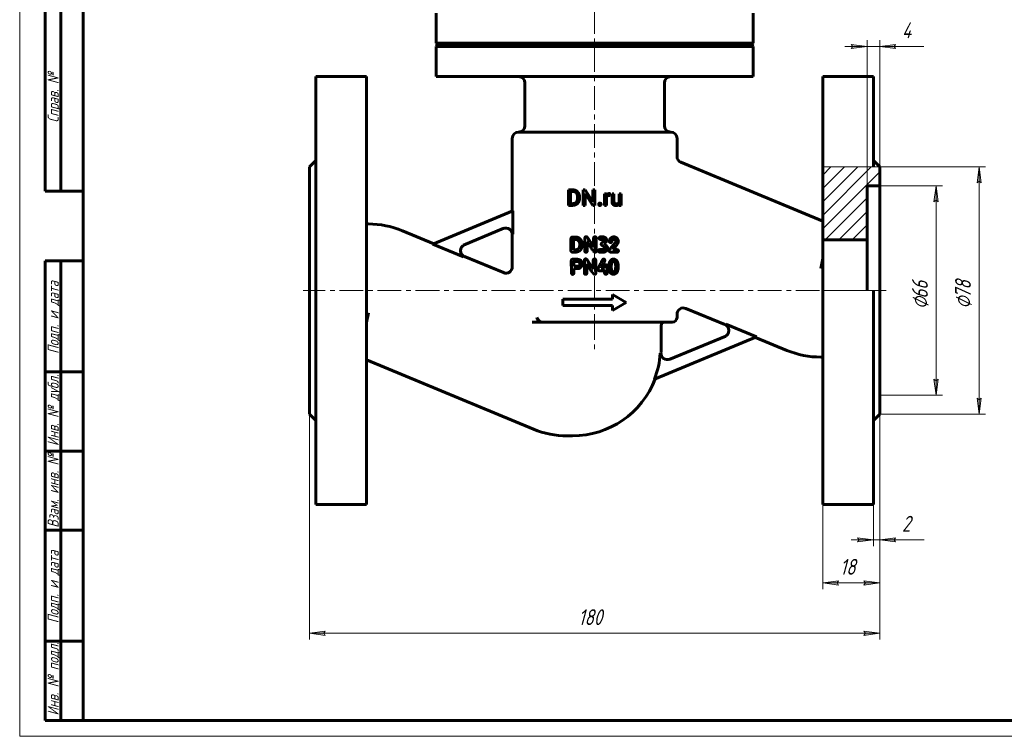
# Model space of a CAD drawing. Header units: millimetres. Extents: x 0 to 594, y 0 to 420.
# Tile 1 of 4: x 0 to 311, y 0 to 226. Entities that reach past the tile are written whole.
import ezdxf

# ---------------------------------------------------------------- set-up
doc = ezdxf.new("R2010")
doc.units = ezdxf.units.MM
for name, pattern in [('K5LT-1', [0]), ('K5LT_AXLED', [12, 7.5, -1.5, 1.5, -1.5]), ('K5LT_BASIC', [0]), ('K5LT_THIN', [0]), ('K5LT_THIN_INCLUDED_TO_HATCHING', [0])]:
    doc.linetypes.add(name, pattern=pattern)
doc.layers.add('Системный слой', color=7, linetype='Continuous')
doc.layers.add('Системный слой (1)', color=251, linetype='Continuous', true_color=0x6c6c6c)
doc.styles.add('KDIMTEXTSTYLE', font='txt', dxfattribs={"width": 0.96, "oblique": 15, "height": 5})
doc.styles.add('KTEXTSTYLE', font='txt', dxfattribs={"width": 0.96, "height": 5})
doc.dimstyles.new('KDIMSTYLE (1.00)', dxfattribs={"dimtxt": 5, "dimasz": 1, "dimexe": 2, "dimexo": 0, "dimgap": 1, "dimtad": 1, "dimtxsty": 'KDIMTEXTSTYLE', "dimsah": 1, "dimcen": 0, "dimdle": 1, "dimadec": 0, "dimazin": 0, "dimtfac": 0.667, "dimtmove": 0, "dimatfit": 3, "dimfxl": 1, "dimtvp": 1, "dimtolj": 1, "dimtzin": 0, "dimarcsym": 0})

# ---------------------------------------------------------------- blocks, each defined once
blk = doc.blocks.new('U10')
at = {"layer": 'Системный слой (1)', "color": 143, "linetype": 'K5LT_BASIC', "lineweight": 60, "true_color": 0x33acca}
for p, q in [((269.43, 208.12), (269.43, 179.62)), ((269.43, 140.62), (269.43, 73.12))]:
    blk.add_line(p, q, dxfattribs=at)
blk = doc.blocks.new('U11')
at = {"layer": 'Системный слой (1)', "color": 143, "linetype": 'K5LT_BASIC', "lineweight": 60, "true_color": 0x33acca}
for p, q in [((120.75, 159.49), (130.64, 155.4)), ((140.33, 151.38), (152.67, 146.27))]:
    blk.add_line(p, q, dxfattribs=at)
blk = doc.blocks.new('U12')
at = {"layer": 'Системный слой (1)', "color": 143, "linetype": 'K5LT_BASIC', "lineweight": 60, "true_color": 0x33acca}
for p, q in [((207.43, 182.92), (207.43, 188.62)), ((207.43, 132.12), (207.43, 133.13))]:
    blk.add_line(p, q, dxfattribs=at)
blk = doc.blocks.new('U13')
at = {"layer": 'Системный слой (1)', "color": 143, "linetype": 'K5LT_BASIC', "lineweight": 60, "true_color": 0x33acca}
for p, q in [((222.53, 129.86), (210.2, 134.97)), ((242.11, 121.76), (232.22, 125.85))]:
    blk.add_line(p, q, dxfattribs=at)
blk = doc.blocks.new('U14')
at = {"layer": 'Системный слой (1)', "color": 143, "linetype": 'K5LT_BASIC', "lineweight": 60, "true_color": 0x33acca}
for start, end in [(356.2495, 0), (270, 339.0143)]:
    blk.add_arc((174.43, 122.77), 28, start, end, dxfattribs=at)
blk = doc.blocks.new('U15')
at = {"layer": 'Системный слой (1)', "color": 143, "linetype": 'K5LT_BASIC', "lineweight": 60, "true_color": 0x33acca}
for p, q in [((155.43, 165.66), (155.43, 188.62)), ((155.43, 148.12), (155.43, 158.34))]:
    blk.add_line(p, q, dxfattribs=at)
blk = doc.blocks.new('U17')
at = {"layer": 'Системный слой (1)', "color": 7, "linetype": 'K5LT_THIN_INCLUDED_TO_HATCHING', "lineweight": 18, "true_color": 0xffffff}
for p, q in [((271.43, 179.62), (253.43, 179.62)), ((253.43, 179.62), (253.43, 140.62)), ((271.43, 140.62), (271.43, 179.62)), ((253.43, 140.62), (271.43, 140.62))]:
    blk.add_line(p, q, dxfattribs=at)
blk = doc.blocks.new('D0')
at = {"layer": 'Системный слой (1)'}
for points in [[(91.43, 32.49), (96.43, 33.15), (95.93, 32.49), (96.43, 31.83)], [(271.43, 32.49), (266.43, 33.15), (266.93, 32.49), (266.43, 31.83)]]:
    blk.add_hatch(color=7, dxfattribs=at).paths.add_polyline_path(points)
at = {"layer": 'Системный слой (1)', "color": 7, "linetype": 'K5LT_THIN', "lineweight": 18, "true_color": 0xffffff}
for p, q in [((91.43, 101.62), (91.43, 30.49)), ((271.43, 101.62), (271.43, 30.49)), ((91.43, 32.49), (96.43, 33.15)), ((96.43, 31.83), (91.43, 32.49)), ((96.43, 33.15), (95.93, 32.49)), ((95.93, 32.49), (96.43, 31.83)), ((266.93, 32.49), (266.43, 33.15)), ((266.43, 33.15), (271.43, 32.49)), ((271.43, 32.49), (266.43, 31.83)), ((266.43, 31.83), (266.93, 32.49))]:
    blk.add_line(p, q, dxfattribs=at)
blk.add_wipeout([(176.29, 33.49), (176.29, 40.87), (186.16, 40.87), (186.16, 33.49)]).dxf.layer = 'Системный слой (1)'
blk.add_line((91.43, 32.49), (271.43, 32.49), dxfattribs=at)
at = {"layer": 'Системный слой (1)', "color": 7, "insert": (176.29, 40.08), "char_height": 5, "attachment_point": 1, "style": 'KTEXTSTYLE'}
blk.add_mtext('\\fArial|b0|c204|p34;\\H5.0;\\W1.000;\\Q15;\\fGOST Type AU|b0|i0|c204|p34;\\Q15;\\W0.960;180', dxfattribs=at)
blk = doc.blocks.new('KDIMARROW_01')
at = {"layer": 'Системный слой'}
blk.add_hatch(color=0, dxfattribs=at).paths.add_polyline_path([(0, 0), (-5, 0.66), (-4.5, 0), (-5, -0.66)])
at = {"layer": 'Системный слой', "color": 0, "linetype": 'K5LT_THIN', "lineweight": 18}
for p, q in [((-4.5, 0), (-5, 0.66)), ((-5, 0.66), (0, 0)), ((0, 0), (-5, -0.66)), ((-5, -0.66), (-4.5, 0))]:
    blk.add_line(p, q, dxfattribs=at)
at = {"layer": 'Системный слой (1)', "color": 0, "linetype": 'K5LT_THIN', "lineweight": 18}
blk.add_line((181.43, 140.62), (180.43, 140.62), dxfattribs=at)
blk = doc.blocks.new('D1')
at = {"layer": 'Системный слой (1)', "color": 7, "linetype": 'K5LT_THIN', "lineweight": 18, "true_color": 0xffffff}
for p, q in [((271.43, 101.62), (271.43, 46.37)), ((253.43, 73.12), (253.43, 46.37))]:
    blk.add_line(p, q, dxfattribs=at)
blk.add_wipeout([(258.87, 49.37), (258.87, 56.76), (265.7, 56.76), (265.7, 49.37)]).dxf.layer = 'Системный слой (1)'
at = {"layer": 'Системный слой (1)'}
for points in [[(253.43, 48.37), (258.43, 49.03), (257.93, 48.37), (258.43, 47.72)], [(271.43, 48.37), (266.43, 49.03), (266.93, 48.37), (266.43, 47.72)]]:
    blk.add_hatch(color=7, dxfattribs=at).paths.add_polyline_path(points)
at = {"layer": 'Системный слой (1)', "color": 7, "linetype": 'K5LT_THIN', "lineweight": 18, "true_color": 0xffffff}
for p, q in [((253.43, 48.37), (258.43, 49.03)), ((258.43, 47.72), (253.43, 48.37)), ((253.43, 48.37), (271.43, 48.37)), ((258.43, 49.03), (257.93, 48.37)), ((257.93, 48.37), (258.43, 47.72)), ((266.93, 48.37), (266.43, 49.03)), ((266.43, 49.03), (271.43, 48.37)), ((271.43, 48.37), (266.43, 47.72)), ((266.43, 47.72), (266.93, 48.37))]:
    blk.add_line(p, q, dxfattribs=at)
at = {"layer": 'Системный слой (1)', "color": 7, "insert": (258.87, 55.96), "char_height": 5, "attachment_point": 1, "style": 'KTEXTSTYLE'}
blk.add_mtext('\\fArial|b0|c204|p34;\\H5.0;\\W1.000;\\Q15;\\fGOST Type AU|b0|i0|c204|p34;\\Q15;\\W0.960;18', dxfattribs=at)
blk = doc.blocks.new('D2')
at = {"layer": 'Системный слой (1)'}
for points in [[(264.43, 61.31), (269.43, 61.97), (264.43, 62.63), (264.93, 61.97)], [(275.93, 61.97), (276.43, 62.63), (271.43, 61.97), (276.43, 61.31)]]:
    blk.add_hatch(color=7, dxfattribs=at).paths.add_polyline_path(points)
at = {"layer": 'Системный слой (1)', "color": 7, "linetype": 'K5LT_THIN', "lineweight": 18, "true_color": 0xffffff}
for p, q in [((271.43, 101.62), (271.43, 59.97)), ((269.43, 73.12), (269.43, 59.97)), ((269.43, 61.97), (264.43, 62.63)), ((264.43, 62.63), (264.93, 61.97)), ((276.43, 62.63), (271.43, 61.97)), ((275.93, 61.97), (276.43, 62.63)), ((269.43, 61.97), (262.43, 61.97)), ((264.93, 61.97), (264.43, 61.31)), ((264.43, 61.31), (269.43, 61.97)), ((269.43, 61.97), (271.43, 61.97)), ((271.43, 61.97), (276.43, 61.31)), ((271.43, 61.97), (276.43, 61.97)), ((276.43, 61.31), (275.93, 61.97))]:
    blk.add_line(p, q, dxfattribs=at)
blk.add_wipeout([(278.43, 62.97), (278.43, 70.35), (283.23, 70.35), (283.23, 62.97)]).dxf.layer = 'Системный слой (1)'
for p, q in [((271.43, 61.97), (278.43, 61.97)), ((276.43, 61.97), (285.43, 61.97))]:
    blk.add_line(p, q, dxfattribs=at)
at = {"layer": 'Системный слой (1)', "color": 7, "insert": (278.43, 69.56), "char_height": 5, "attachment_point": 1, "style": 'KTEXTSTYLE'}
blk.add_mtext('\\fArial|b0|c204|p34;\\H5.0;\\W1.000;\\Q15;\\fGOST Type AU|b0|i0|c204|p34;\\Q15;\\W0.960;2', dxfattribs=at)
blk = doc.blocks.new('D3')
at = {"layer": 'Системный слой (1)'}
for points in [[(303.43, 174.62), (302.77, 179.62), (302.12, 174.62), (302.77, 175.12)], [(302.77, 101.62), (303.43, 106.62), (302.77, 106.12), (302.12, 106.62)]]:
    blk.add_hatch(color=7, dxfattribs=at).paths.add_polyline_path(points)
at = {"layer": 'Системный слой (1)', "color": 7, "linetype": 'K5LT_THIN', "lineweight": 18, "true_color": 0xffffff}
for p, q in [((271.43, 179.62), (304.77, 179.62)), ((302.12, 174.62), (302.77, 179.62)), ((302.77, 179.62), (303.43, 174.62)), ((302.77, 175.12), (302.12, 174.62)), ((303.43, 174.62), (302.77, 175.12)), ((302.77, 101.62), (302.12, 106.62)), ((302.12, 106.62), (302.77, 106.12)), ((302.77, 106.12), (303.43, 106.62)), ((303.43, 106.62), (302.77, 101.62)), ((271.43, 101.62), (304.77, 101.62))]:
    blk.add_line(p, q, dxfattribs=at)
blk.add_wipeout([(301.77, 134.89), (294.39, 134.89), (294.39, 145.9), (301.77, 145.9)]).dxf.layer = 'Системный слой (1)'
blk.add_line((302.77, 179.62), (302.77, 101.62), dxfattribs=at)
at = {"layer": 'Системный слой (1)', "color": 7, "char_height": 5, "attachment_point": 1, "rotation": 90, "style": 'KTEXTSTYLE'}
for s, insert in [('\\fArial|b0|c204|p34;\\H5.0;\\W1.000;\\Q15;\\fGOST Type AU|b0|i0|c204|p34;\\Q15;\\W0.960;78', (295.19, 138.19)), ('\\fArial|b0|c204|p34;\\H5.0;\\W1.000;\\Q15;\\fGOST Type AU|b0|i0|c204|p34;\\Q15;\\W0.960;⌀', (295.19, 134.89))]:
    blk.add_mtext(s, dxfattribs=dict(at, insert=insert))
blk = doc.blocks.new('D4')
at = {"layer": 'Системный слой (1)'}
for points in [[(289.84, 168.62), (289.18, 173.62), (288.52, 168.62), (289.18, 169.12)], [(289.18, 107.62), (289.84, 112.62), (289.18, 112.12), (288.52, 112.62)]]:
    blk.add_hatch(color=7, dxfattribs=at).paths.add_polyline_path(points)
at = {"layer": 'Системный слой (1)', "color": 7, "linetype": 'K5LT_THIN', "lineweight": 18, "true_color": 0xffffff}
for p, q in [((271.43, 173.62), (291.18, 173.62)), ((288.52, 168.62), (289.18, 173.62)), ((289.18, 173.62), (289.84, 168.62)), ((289.18, 169.12), (288.52, 168.62)), ((289.84, 168.62), (289.18, 169.12)), ((289.18, 107.62), (288.52, 112.62)), ((288.52, 112.62), (289.18, 112.12)), ((289.18, 112.12), (289.84, 112.62)), ((289.84, 112.62), (289.18, 107.62)), ((271.43, 107.62), (291.18, 107.62))]:
    blk.add_line(p, q, dxfattribs=at)
blk.add_wipeout([(288.18, 134.75), (280.8, 134.75), (280.8, 146.03), (288.18, 146.03)]).dxf.layer = 'Системный слой (1)'
blk.add_line((289.18, 173.62), (289.18, 107.62), dxfattribs=at)
at = {"layer": 'Системный слой (1)', "color": 7, "char_height": 5, "attachment_point": 1, "rotation": 90, "style": 'KTEXTSTYLE'}
for s, insert in [('\\fArial|b0|c204|p34;\\H5.0;\\W1.000;\\Q15;\\fGOST Type AU|b0|i0|c204|p34;\\Q15;\\W0.960;66', (281.59, 138.06)), ('\\fArial|b0|c204|p34;\\H5.0;\\W1.000;\\Q15;\\fGOST Type AU|b0|i0|c204|p34;\\Q15;\\W0.960;⌀', (281.59, 134.75))]:
    blk.add_mtext(s, dxfattribs=dict(at, insert=insert))
blk = doc.blocks.new('D5')
at = {"layer": 'Системный слой (1)'}
for points in [[(262.43, 216.97), (267.43, 217.62), (262.43, 218.28), (262.93, 217.62)], [(275.93, 217.62), (276.43, 218.28), (271.43, 217.62), (276.43, 216.97)]]:
    blk.add_hatch(color=7, dxfattribs=at).paths.add_polyline_path(points)
at = {"layer": 'Системный слой (1)', "color": 7, "linetype": 'K5LT_THIN', "lineweight": 18, "true_color": 0xffffff}
for p, q in [((267.43, 217.62), (260.43, 217.62)), ((267.43, 217.62), (262.43, 218.28)), ((262.43, 218.28), (262.93, 217.62)), ((262.93, 217.62), (262.43, 216.97)), ((262.43, 216.97), (267.43, 217.62)), ((267.43, 173.62), (267.43, 219.62)), ((267.43, 217.62), (271.43, 217.62)), ((271.43, 173.62), (271.43, 219.62)), ((276.43, 218.28), (271.43, 217.62)), ((271.43, 217.62), (276.43, 216.97)), ((271.43, 217.62), (276.43, 217.62)), ((275.93, 217.62), (276.43, 218.28)), ((276.43, 216.97), (275.93, 217.62))]:
    blk.add_line(p, q, dxfattribs=at)
blk.add_wipeout([(278.43, 218.62), (278.43, 226.01), (283.1, 226.01), (283.1, 218.62)]).dxf.layer = 'Системный слой (1)'
for p, q in [((271.43, 217.62), (278.43, 217.62)), ((276.43, 217.62), (285.29, 217.62))]:
    blk.add_line(p, q, dxfattribs=at)
at = {"layer": 'Системный слой (1)', "color": 7, "insert": (278.43, 225.21), "char_height": 5, "attachment_point": 1, "style": 'KTEXTSTYLE'}
blk.add_mtext('\\fArial|b0|c204|p34;\\H5.0;\\W1.000;\\Q15;\\fGOST Type AU|b0|i0|c204|p34;\\Q15;\\W0.960;4', dxfattribs=at)
blk = doc.blocks.new('U37')
at = {"color": 7, "linetype": 'K5LT_THIN', "lineweight": 18, "true_color": 0xffffff}
for p, q in [((0, 0), (0, 420)), ((594, 0), (0, 0))]:
    blk.add_line(p, q, dxfattribs=at)
at = {"color": 143, "linetype": 'K5LT_BASIC', "lineweight": 60, "true_color": 0x33acca}
for p, q in [((20, 5), (20, 415)), ((8, 172), (8, 292)), ((13, 172), (13, 292)), ((20, 172), (8, 172)), ((8, 5), (8, 150)), ((20, 150), (8, 150)), ((13, 5), (13, 150)), ((20, 115), (8, 115)), ((20, 90), (8, 90)), ((20, 65), (8, 65)), ((20, 30), (8, 30)), ((20, 5), (8, 5)), ((589, 5), (20, 5))]:
    blk.add_line(p, q, dxfattribs=at)
at = {"color": 7, "char_height": 3.5, "attachment_point": 1, "rotation": 90, "style": 'KTEXTSTYLE'}
for s, insert in [('\\fArial|b0|c204|p34;\\H5.0;\\W1.000;\\Q15;\\fGOST Type AU|b0|i0|c204|p34;\\Q15;\\W0.960;\\H3.50;Справ. №', (8.82, 193.63)), ('\\fArial|b0|c204|p34;\\H5.0;\\W1.000;\\Q15;\\fGOST Type AU|b0|i0|c204|p34;\\Q15;\\W0.960;\\H3.50;Подп. и дата', (8.82, 120.66)), ('\\fArial|b0|c204|p34;\\H5.0;\\W1.000;\\Q15;\\fGOST Type AU|b0|i0|c204|p34;\\Q15;\\W0.960;\\H3.50;Инв. № дубл.', (8.82, 91.57)), ('\\fArial|b0|c204|p34;\\H5.0;\\W1.000;\\Q15;\\fGOST Type AU|b0|i0|c204|p34;\\Q15;\\W0.960;\\H3.50;Взам. инв. №', (8.82, 65.8)), ('\\fArial|b0|c204|p34;\\H5.0;\\W1.000;\\Q15;\\fGOST Type AU|b0|i0|c204|p34;\\Q15;\\W0.960;\\H3.50;Подп. и дата', (8.82, 35.66)), ('\\fArial|b0|c204|p34;\\H5.0;\\W1.000;\\Q15;\\fGOST Type AU|b0|i0|c204|p34;\\Q15;\\W0.960;\\H3.50;Инв. № подл.', (8.82, 6.57))]:
    blk.add_mtext(s, dxfattribs=dict(at, insert=insert))

msp = doc.modelspace()

# ---------------------------------------------------------------- hatches: boundary and pattern name
at = {"layer": 'Системный слой (1)'}
h = msp.add_hatch(dxfattribs=at)
h.set_pattern_fill('', angle=45, style=0, pattern_type=0)
h.set_pattern_definition([(45, (0, 0), (-2.12132, 2.12132), [])])
h.paths.add_polyline_path([(253.431, 179.625), (253.431, 162.526), (253.431, 156.625), (267.431, 156.625), (267.431, 173.625), (271.431, 173.625), (271.431, 179.625)])

# ---------------------------------------------------------------- linework, layer by layer
at = {"layer": 'Системный слой (1)', "color": 30, "linetype": 'K5LT_AXLED', "lineweight": 18, "true_color": 0xff8000}
for p, q in [((181.431, 373.125), (181.431, 130.125)), ((264.431, 140.625), (89.431, 140.625)), ((273.431, 140.625), (251.431, 140.625)), ((181.431, 132.625), (181.431, 120.772))]:
    msp.add_line(p, q, dxfattribs=at)
at = {"layer": 'Системный слой (1)', "color": 143, "linetype": 'K5LT_BASIC', "lineweight": 60, "true_color": 0x33acca}
for p, q in [((131.431, 218.625), (131.431, 228.125)), ((231.431, 218.625), (231.431, 228.125)), ((131.431, 218.625), (231.431, 218.625)), ((131.931, 218.125), (131.431, 218.625)), ((131.431, 217.625), (131.931, 218.125)), ((131.431, 217.625), (231.431, 217.625)), ((131.431, 208.125), (131.431, 217.625)), ((131.931, 218.125), (230.931, 218.125)), ((230.931, 218.125), (231.431, 218.625)), ((231.431, 217.625), (230.931, 218.125)), ((231.431, 208.125), (231.431, 217.625)), ((93.431, 208.125), (93.431, 73.125)), ((93.431, 208.125), (109.431, 208.125)), ((109.431, 208.125), (109.431, 73.125)), ((131.431, 208.125), (231.431, 208.125)), ((159.431, 192.625), (159.431, 206.125)), ((203.431, 192.625), (203.431, 206.125)), ((253.431, 208.125), (253.431, 73.125)), ((269.431, 208.125), (253.431, 208.125)), ((157.431, 190.625), (205.431, 190.625)), ((91.431, 179.625), (93.431, 181.625)), ((253.431, 162.526), (208.665, 181.069)), ((271.431, 179.625), (269.431, 181.625)), ((91.431, 179.625), (91.431, 101.625)), ((253.431, 179.625), (253.431, 162.526)), ((271.431, 179.625), (271.431, 101.625)), ((271.431, 173.625), (271.431, 179.625)), ((173.135, 167.5), (173.135, 172.39)), ((173.135, 172.39), (174.519, 172.39)), ((173.783, 171.86), (174.519, 171.86)), ((173.783, 168.027), (173.783, 171.86)), ((177.765, 167.5), (177.765, 172.39)), ((177.765, 172.39), (178.413, 172.39)), ((178.413, 172.39), (180.885, 168.608)), ((178.413, 167.5), (178.413, 171.272)), ((178.413, 171.272), (180.875, 167.5)), ((180.885, 168.608), (180.885, 172.39)), ((180.885, 172.39), (181.527, 172.39)), ((181.527, 167.5), (181.527, 172.39)), ((184.55, 171.134), (185.155, 171.134)), ((184.55, 167.5), (184.55, 171.134)), ((185.155, 171.134), (185.167, 170.718)), ((186.303, 170.576), (186.307, 171.154)), ((186.918, 171.134), (187.539, 171.134)), ((186.918, 168.789), (186.918, 171.134)), ((187.539, 168.783), (187.539, 171.134)), ((189.155, 168.49), (189.155, 171.134)), ((189.155, 171.134), (189.78, 171.134)), ((189.78, 167.5), (189.78, 171.134)), ((267.431, 173.625), (271.431, 173.625)), ((267.431, 156.625), (267.431, 173.625)), ((271.431, 140.625), (271.431, 173.625)), ((173.783, 168.027), (174.458, 168.027)), ((176.033, 169.797), (176.033, 170.096)), ((176.675, 169.797), (176.675, 170.089)), ((185.171, 167.5), (185.171, 170.081)), ((189.172, 167.859), (189.185, 167.5)), ((130.361, 155.281), (155.604, 165.737)), ((155.604, 158.42), (155.604, 165.737)), ((173.135, 167.5), (173.783, 167.5)), ((173.783, 167.5), (174.458, 167.5)), ((177.765, 167.5), (178.413, 167.5)), ((180.875, 167.5), (181.527, 167.5)), ((184.55, 167.5), (185.171, 167.5)), ((189.185, 167.5), (189.78, 167.5)), ((109.431, 161.625), (110.038, 161.625)), ((152.826, 160.257), (140.073, 154.974)), ((173.968, 153.142), (173.968, 157.021)), ((174.334, 157.461), (174.452, 157.468)), ((174.452, 157.468), (175.57, 157.468)), ((174.741, 153.514), (174.751, 156.685)), ((174.788, 156.722), (175.516, 156.722)), ((178.32, 153.085), (178.32, 157.145)), ((179.103, 153.085), (179.103, 155.987)), ((179.103, 155.987), (179.14, 155.987)), ((181.118, 154.364), (181.118, 157.125)), ((181.921, 152.974), (181.921, 157.145)), ((183.368, 157.549), (184.063, 157.549)), ((183.405, 156.756), (184.197, 156.756)), ((184.422, 156.417), (184.422, 156.531)), ((186.777, 154.26), (188.003, 155.728)), ((187.482, 156.769), (187.613, 156.769)), ((188.117, 156.024), (188.117, 156.064)), ((188.876, 156.417), (188.913, 156.118)), ((253.431, 156.625), (267.431, 156.625)), ((267.431, 156.625), (267.431, 140.625)), ((130.361, 155.281), (140.029, 151.276)), ((174.395, 152.749), (175.422, 152.749)), ((174.741, 153.514), (174.778, 153.494)), ((174.778, 153.494), (175.516, 153.494)), ((176.729, 155.043), (176.729, 155.268)), ((181.081, 154.364), (181.118, 154.364)), ((181.494, 152.755), (181.622, 152.755)), ((183.008, 153.535), (184.328, 153.535)), ((184.12, 152.742), (184.234, 152.742)), ((184.516, 155.268), (184.516, 155.325)), ((184.742, 153.931), (184.742, 153.985)), ((185.514, 154.042), (185.534, 153.931)), ((185.998, 153.165), (185.998, 153.202)), ((186.535, 152.728), (188.47, 152.728)), ((187.207, 153.572), (188.097, 154.67)), ((187.207, 153.528), (187.207, 153.572)), ((187.207, 153.528), (188.47, 153.528)), ((188.95, 153.071), (188.95, 153.128)), ((174.073, 150.082), (174.09, 146.444)), ((174.5, 150.518), (175.508, 150.518)), ((174.91, 149.746), (176.253, 149.746)), ((178.188, 146.085), (178.188, 150.145)), ((180.986, 147.364), (180.986, 150.125)), ((181.789, 145.974), (181.789, 150.145)), ((252.823, 147.625), (253.431, 150.679)), ((174.893, 148.345), (174.93, 148.308)), ((174.893, 146.202), (174.893, 147.542)), ((174.893, 147.542), (176.458, 147.542)), ((174.93, 148.308), (175.954, 148.308)), ((178.971, 146.085), (178.971, 148.987)), ((178.971, 148.987), (179.007, 148.987)), ((180.949, 147.364), (180.986, 147.364)), ((182.977, 146.847), (184.545, 146.847)), ((183.504, 147.63), (183.504, 147.704)), ((183.504, 147.63), (184.579, 147.63)), ((184.579, 147.63), (184.579, 148.177)), ((184.579, 146.088), (184.579, 146.81)), ((185.365, 146.108), (185.365, 148.375)), ((186.668, 148.07), (186.685, 148.449)), ((187.32, 146.545), (187.484, 146.545)), ((188.899, 148.16), (188.899, 148.177)), ((181.362, 145.755), (181.49, 145.755)), ((171.431, 135.869), (171.431, 137.869)), ((171.431, 137.869), (187.1, 137.869)), ((187.1, 137.869), (187.1, 139.369)), ((187.1, 139.369), (191.431, 136.869)), ((187.1, 134.369), (191.431, 136.869)), ((110.038, 133.625), (109.431, 130.57)), ((171.431, 135.869), (187.1, 135.869)), ((187.1, 134.369), (187.1, 135.869)), ((163.795, 130.625), (161.703, 130.625)), ((164.807, 130.625), (163.795, 130.625)), ((164.807, 130.625), (205.931, 130.625)), ((202.431, 122.772), (202.431, 129.625)), ((232.5, 125.969), (222.832, 129.973)), ((232.5, 125.969), (200.298, 112.63)), ((204.929, 118.878), (222.789, 126.275)), ((109.431, 118.723), (162.108, 96.903)), ((253.431, 119.625), (252.823, 119.625)), ((91.431, 101.625), (93.431, 99.625)), ((271.431, 101.625), (269.431, 99.625)), ((172.823, 94.772), (174.431, 94.772)), ((93.431, 73.125), (109.431, 73.125)), ((269.431, 73.125), (253.431, 73.125))]:
    msp.add_line(p, q, dxfattribs=at)
for centre, radius, start, end in [((157.431, 206.125), 2, 0, 90), ((205.431, 206.125), 2, 90, 180), ((157.431, 188.625), 2, 90, 180), ((157.431, 192.625), 2, 270, 0), ((205.431, 192.625), 2, 180, 270), ((205.431, 188.625), 2, 0, 90), ((209.431, 182.917), 2, 180, 247.5), ((110.038, 133.625), 28, 67.5, 90), ((153.431, 158.342), 2, 0, 112.5), ((141.095, 153.232), 2, 112.5, 247.5), ((153.431, 148.123), 2, 247.5, 0), ((209.431, 133.127), 2, 67.5, 180), ((311.217, 189.979), 158.921, 201.34862, 201.93042), ((203.431, 129.625), 1, 90, 180), ((205.931, 132.125), 1.5, 270, 0), ((221.767, 128.017), 2, 292.5, 67.5), ((252.823, 147.625), 28, 247.5, 270), ((174.431, 122.772), 27.785, 338.59148, 356.02538), ((204.366, 120.809), 2, 176.24954, 292.5), ((172.823, 122.772), 28, 247.5, 270)]:
    msp.add_arc(centre, radius, start, end, dxfattribs=at)
for points in [[(176.675, 170.089), (176.675, 170.62), (176.366, 171.47), (175.792, 172.071), (174.999, 172.39), (174.519, 172.39)], [(176.033, 170.096), (176.033, 170.516), (175.832, 171.171), (175.442, 171.624), (174.881, 171.86), (174.519, 171.86)], [(186.307, 171.154), (186.273, 171.171), (186.099, 171.201), (186.031, 171.201)], [(174.458, 167.5), (174.969, 167.5), (175.785, 167.819), (176.366, 168.417), (176.675, 169.266), (176.675, 169.797)], [(174.458, 168.027), (174.982, 168.027), (175.681, 168.467), (176.033, 169.263), (176.033, 169.797)], [(182.807, 168.096), (182.708, 167.987), (182.708, 167.829)], [(182.708, 167.829), (182.708, 167.674), (182.807, 167.567)], [(183.094, 168.205), (182.906, 168.205), (182.807, 168.096)], [(183.382, 168.096), (183.282, 168.205), (183.094, 168.205)], [(183.481, 167.829), (183.481, 167.987), (183.382, 168.096)], [(183.382, 167.567), (183.481, 167.674), (183.481, 167.829)], [(185.622, 170.536), (185.786, 170.603), (186.001, 170.603)], [(186.001, 170.603), (186.088, 170.603), (186.226, 170.593), (186.303, 170.576)], [(186.918, 168.789), (186.918, 168.427), (187.003, 168.168)], [(187.003, 168.168), (187.089, 167.909), (187.247, 167.748)], [(187.595, 168.378), (187.539, 168.537), (187.539, 168.783)], [(187.746, 168.126), (187.65, 168.218), (187.595, 168.378)], [(188.208, 167.96), (188.08, 167.96), (187.842, 168.034), (187.746, 168.126)], [(188.836, 168.113), (188.604, 167.96), (188.208, 167.96)], [(188.772, 167.558), (189.013, 167.67), (189.172, 167.859)], [(189.155, 168.49), (189.051, 168.255), (188.836, 168.113)], [(182.807, 167.567), (182.906, 167.459), (183.094, 167.459)], [(183.094, 167.459), (183.282, 167.459), (183.382, 167.567)], [(187.247, 167.748), (187.405, 167.587), (187.625, 167.51)], [(187.625, 167.51), (187.845, 167.432), (188.11, 167.432)], [(188.11, 167.432), (188.5, 167.432), (188.772, 167.558)], [(174.334, 157.461), (174.028, 157.448), (173.968, 157.021)], [(174.788, 156.722), (174.751, 156.716), (174.751, 156.685)], [(175.795, 156.685), (175.621, 156.722), (175.516, 156.722)], [(177.307, 156.255), (176.605, 157.468), (175.57, 157.468)], [(176.729, 155.268), (176.729, 156.312), (175.795, 156.685)], [(177.549, 155.043), (177.549, 155.782), (177.307, 156.255)], [(178.767, 157.609), (178.401, 157.609), (178.32, 157.145)], [(179.422, 156.937), (179.103, 157.609), (178.767, 157.609)], [(179.14, 155.987), (179.593, 155.221), (180.688, 153.602)], [(181.081, 154.364), (180.181, 155.788), (179.422, 156.937)], [(181.565, 157.592), (181.118, 157.592), (181.118, 157.125)], [(181.921, 157.145), (181.921, 157.592), (181.565, 157.592)], [(183.368, 157.549), (182.857, 157.549), (182.857, 157.152)], [(182.857, 157.152), (182.857, 156.756), (183.405, 156.756)], [(184.063, 155.967), (183.479, 155.459), (183.479, 155.231)], [(185.175, 156.776), (184.903, 157.549), (184.063, 157.549)], [(184.422, 156.417), (184.422, 156.312), (184.063, 155.967)], [(184.197, 156.756), (184.369, 156.756), (184.422, 156.531)], [(184.516, 155.325), (185.232, 155.97), (185.232, 156.457)], [(185.232, 156.457), (185.232, 156.652), (185.175, 156.776)], [(187.002, 157.455), (186.072, 156.988), (186.072, 156.175)], [(186.072, 156.175), (186.139, 155.728), (186.481, 155.728)], [(186.481, 155.728), (186.512, 155.748), (186.572, 155.748)], [(186.572, 155.748), (186.851, 155.846), (186.851, 156.249)], [(186.851, 156.249), (187.029, 156.769), (187.482, 156.769)], [(187.482, 157.549), (187.288, 157.549), (187.002, 157.455)], [(188.876, 156.417), (188.457, 157.549), (187.482, 157.549)], [(187.613, 156.769), (188.117, 156.655), (188.117, 156.064)], [(188.117, 156.024), (188.117, 155.899), (188.003, 155.728)], [(188.097, 154.67), (188.913, 155.483), (188.913, 156.118)], [(173.968, 153.142), (173.985, 152.799), (174.395, 152.749)], [(175.422, 152.749), (175.721, 152.749), (176.242, 152.9)], [(175.516, 153.494), (176.094, 153.494), (176.541, 154.186)], [(176.242, 152.9), (177.549, 153.585), (177.549, 155.043)], [(176.541, 154.186), (176.729, 154.529), (176.729, 155.043)], [(178.32, 153.085), (178.32, 152.742), (178.693, 152.742)], [(178.693, 152.742), (179.103, 152.742), (179.103, 153.085)], [(180.688, 153.602), (181.232, 152.755), (181.494, 152.755)], [(181.622, 152.755), (181.921, 152.755), (181.921, 152.974)], [(183.008, 153.535), (182.575, 153.491), (182.575, 153.155)], [(182.575, 153.155), (182.662, 152.762), (182.934, 152.762)], [(182.934, 152.762), (183.73, 152.742), (184.12, 152.742)], [(183.479, 155.231), (183.479, 154.959), (183.989, 154.683)], [(183.989, 154.683), (184.742, 154.29), (184.742, 153.985)], [(184.234, 152.742), (184.52, 152.742), (184.876, 152.913)], [(184.742, 153.931), (184.742, 153.622), (184.328, 153.535)], [(185.514, 154.042), (185.514, 154.717), (184.516, 155.268)], [(184.876, 152.913), (185.534, 153.313), (185.534, 153.931)], [(186.777, 154.26), (185.998, 153.444), (185.998, 153.202)], [(185.998, 153.165), (186.018, 152.802), (186.535, 152.728)], [(188.95, 153.128), (188.95, 153.471), (188.47, 153.528)], [(188.47, 152.728), (188.88, 152.718), (188.95, 153.071)], [(174.5, 150.518), (174.167, 150.518), (174.073, 150.082)], [(174.91, 149.746), (174.873, 149.739), (174.873, 149.705)], [(174.873, 149.705), (174.893, 148.587), (174.893, 148.345)], [(177.172, 150.004), (176.764, 150.528), (175.508, 150.518)], [(176.757, 149.074), (176.757, 149.521), (176.253, 149.746)], [(177.54, 148.98), (177.58, 149.48), (177.172, 150.004)], [(178.635, 150.609), (178.269, 150.609), (178.188, 150.145)], [(179.29, 149.937), (178.971, 150.609), (178.635, 150.609)], [(180.949, 147.364), (180.049, 148.788), (179.29, 149.937)], [(181.433, 150.592), (180.986, 150.592), (180.986, 150.125)], [(181.789, 150.145), (181.789, 150.592), (181.433, 150.592)], [(183.924, 150.273), (182.466, 147.458), (182.466, 147.321)], [(183.504, 147.704), (184.673, 150.055), (184.673, 150.109)], [(184.27, 150.545), (183.924, 150.434), (183.924, 150.273)], [(184.673, 150.109), (184.629, 150.545), (184.27, 150.545)], [(186.193, 149.645), (185.889, 149.047), (185.869, 148.214)], [(186.85, 150.428), (186.497, 150.243), (186.193, 149.645)], [(187.357, 149.776), (186.786, 149.776), (186.685, 148.449)], [(187.34, 150.555), (187.031, 150.502), (186.85, 150.428)], [(188.717, 149.467), (188.23, 150.555), (187.34, 150.555)], [(188.082, 148.177), (188.082, 149.776), (187.357, 149.776)], [(188.899, 148.177), (188.899, 148.768), (188.717, 149.467)], [(174.09, 146.444), (174.09, 145.735), (174.5, 145.735)], [(174.5, 145.735), (174.849, 145.735), (174.893, 146.202)], [(175.954, 148.308), (176.757, 148.308), (176.757, 149.074)], [(176.458, 147.542), (177.54, 148.013), (177.54, 148.98)], [(178.188, 146.085), (178.188, 145.742), (178.561, 145.742)], [(178.561, 145.742), (178.971, 145.742), (178.971, 146.085)], [(179.007, 148.987), (179.461, 148.221), (180.556, 146.602)], [(180.556, 146.602), (181.1, 145.755), (181.362, 145.755)], [(182.466, 147.321), (182.466, 146.921), (182.977, 146.847)], [(184.545, 146.847), (184.579, 146.847), (184.579, 146.81)], [(184.982, 148.758), (184.579, 148.758), (184.579, 148.177)], [(184.579, 146.088), (184.599, 145.806), (184.985, 145.752)], [(185.365, 148.375), (185.365, 148.668), (184.982, 148.758)], [(184.985, 145.752), (185.365, 145.779), (185.365, 146.108)], [(185.869, 148.214), (185.869, 147.515), (186.067, 146.837)], [(186.067, 146.837), (186.5, 145.765), (187.34, 145.765)], [(186.668, 148.07), (186.742, 146.545), (187.32, 146.545)], [(187.484, 146.545), (187.877, 146.545), (188.045, 147.542)], [(187.736, 145.819), (188.899, 146.212), (188.899, 148.16)], [(188.045, 147.542), (188.082, 147.989), (188.082, 148.177)], [(181.49, 145.755), (181.789, 145.755), (181.789, 145.974)], [(187.34, 145.765), (187.575, 145.765), (187.736, 145.819)]]:
    msp.add_open_spline(points, degree=2, dxfattribs=at)
for points, degree, knots in [([(186.031, 171.201), (185.736, 171.201), (185.309, 170.949), (185.169, 170.722), (185.167, 170.718)], 2, [0, 0, 0, 1.4876313, 2.9752626, 3, 3, 3]), ([(185.171, 170.081), (185.236, 170.235), (185.457, 170.469), (185.622, 170.536)], 2, [0, 0, 0, 0.9676076, 2, 2, 2]), ([(163.2, 132.125), (163.255, 131.983), (163.37, 131.748), (163.544, 131.486), (163.681, 131.31), (163.812, 131.161), (163.977, 131.003), (164.15, 130.868), (164.307, 130.77), (164.454, 130.699), (164.621, 130.641), (164.74, 130.625), (164.807, 130.625)], 3, [0, 0, 0, 0, 2.5058151, 4.1396442, 4.86113, 5.9663767, 7.2166579, 8.4794553, 9.5666448, 10.4174361, 11.4583993, 13, 13, 13, 13])]:
    msp.add_open_spline(points, degree=degree, knots=knots, dxfattribs=at)
at = {"layer": 'Системный слой (1)', "color": 7, "linetype": 'K5LT-1'}
for points, knots in [([(152.826, 160.257), (152.86, 160.27), (152.928, 160.297), (153.067, 160.341), (153.245, 160.383), (153.402, 160.402), (153.566, 160.412), (153.666, 160.412), (153.839, 160.399), (153.936, 160.385), (154.03, 160.365), (154.057, 160.359), (154.108, 160.347), (154.211, 160.319), (154.351, 160.27), (154.5, 160.202), (154.631, 160.13), (154.747, 160.056), (154.874, 159.961), (155.009, 159.842), (155.144, 159.696), (155.251, 159.555), (155.343, 159.409), (155.412, 159.277), (155.47, 159.142), (155.512, 159.024), (155.544, 158.909), (155.57, 158.795), (155.587, 158.686), (155.598, 158.585), (155.603, 158.497), (155.604, 158.445), (155.604, 158.42)], [0, 0, 0, 0, 0.4453462, 0.8906924, 1.7813848, 2.6720772, 2.8108965, 3.7931532, 3.8953578, 4.9274023, 4.9810051, 5.0733611, 5.2580731, 5.6274972, 6.3663453, 7.0692824, 7.6265493, 8.1838161, 8.7563092, 9.5562901, 10.3708288, 11.1825794, 11.7167752, 12.4811563, 12.9922098, 13.5032634, 14.0171287, 14.4485513, 14.9263953, 15.3668064, 15.6834032, 16, 16, 16, 16]), ([(140.073, 154.974), (140.042, 154.961), (139.98, 154.934), (139.887, 154.887), (139.794, 154.834), (139.672, 154.756), (139.551, 154.664), (139.407, 154.535), (139.291, 154.411), (139.189, 154.279), (139.114, 154.167), (139.048, 154.055), (138.989, 153.937), (138.94, 153.821), (138.893, 153.69), (138.856, 153.553), (138.821, 153.371), (138.804, 153.201), (138.805, 153.034), (138.815, 152.869), (138.837, 152.731), (138.867, 152.606), (138.896, 152.5), (138.945, 152.36), (139.012, 152.214), (139.08, 152.092), (139.148, 151.985), (139.222, 151.885), (139.315, 151.773), (139.428, 151.659), (139.549, 151.556), (139.673, 151.465), (139.79, 151.392), (139.915, 151.326), (139.991, 151.292), (140.029, 151.276)], [0, 0, 0, 0, 0.4058997, 0.8117993, 1.2512664, 1.6907335, 2.561894, 3.0842617, 4.0265686, 4.5980988, 5.0928666, 5.6518987, 6.1682264, 6.684554, 7.1663581, 7.8449147, 8.3931267, 9.4000692, 9.8996016, 10.3991341, 11.3920051, 11.5799729, 11.9559086, 12.7077799, 13.3748192, 13.8843226, 14.393826, 14.9020574, 15.3898359, 16.1427474, 16.8370462, 17.3023505, 17.9975114, 18.4987557, 19, 19, 19, 19]), ([(222.789, 126.275), (222.819, 126.288), (222.881, 126.315), (222.974, 126.362), (223.067, 126.415), (223.189, 126.493), (223.31, 126.585), (223.454, 126.715), (223.57, 126.838), (223.672, 126.97), (223.747, 127.082), (223.813, 127.194), (223.872, 127.312), (223.921, 127.428), (223.968, 127.559), (224.005, 127.696), (224.041, 127.878), (224.057, 128.048), (224.057, 128.215), (224.046, 128.38), (224.024, 128.518), (223.995, 128.643), (223.966, 128.749), (223.916, 128.889), (223.849, 129.035), (223.781, 129.157), (223.713, 129.264), (223.639, 129.365), (223.546, 129.476), (223.433, 129.591), (223.312, 129.693), (223.188, 129.784), (223.071, 129.857), (222.946, 129.923), (222.87, 129.957), (222.832, 129.973)], [0, 0, 0, 0, 0.4058997, 0.8117993, 1.2512664, 1.6907335, 2.561894, 3.0842617, 4.0265686, 4.5980988, 5.0928666, 5.6518987, 6.1682264, 6.684554, 7.1663581, 7.8449147, 8.3931267, 9.4000692, 9.8996016, 10.3991341, 11.3920051, 11.5799729, 11.9559086, 12.7077799, 13.3748192, 13.8843226, 14.393826, 14.9020574, 15.3898359, 16.1427474, 16.8370462, 17.3023505, 17.9975114, 18.4987557, 19, 19, 19, 19]), ([(204.929, 118.878), (204.896, 118.864), (204.829, 118.838), (204.691, 118.794), (204.515, 118.752), (204.36, 118.732), (204.197, 118.721), (204.097, 118.721), (203.924, 118.733), (203.827, 118.746), (203.731, 118.765), (203.703, 118.771), (203.646, 118.784), (203.535, 118.815), (203.399, 118.863), (203.259, 118.925), (203.159, 118.979), (203.041, 119.049), (202.909, 119.141), (202.755, 119.273), (202.618, 119.418), (202.498, 119.573), (202.404, 119.722), (202.333, 119.859), (202.28, 119.981), (202.238, 120.1), (202.204, 120.217), (202.178, 120.333), (202.16, 120.445), (202.145, 120.593), (202.142, 120.726), (202.147, 120.822), (202.148, 120.846)], [0, 0, 0, 0, 0.4516855, 0.903371, 1.806742, 2.710113, 2.8555882, 3.8550425, 3.959225, 5.0242693, 5.0791496, 5.1826923, 5.3897778, 5.8039488, 6.6322908, 7.1820053, 7.7257832, 8.0532735, 8.8971547, 9.7410358, 10.5826639, 11.3966142, 12.184336, 12.7933051, 13.3212668, 13.8492284, 14.37719, 14.8382017, 15.3353259, 15.795417, 16.7051797, 17, 17, 17, 17])]:
    msp.add_open_spline(points, degree=3, knots=knots, dxfattribs=at)

# ---------------------------------------------------------------- block references
at = {"layer": 'Системный слой (1)'}
for name in ['U10', 'U15', 'U12', 'U17', 'U11', 'U13', 'U14']:
    msp.add_blockref(name, (0, 0), dxfattribs=at)

# ---------------------------------------------------------------- next in the draw order: dimensions: what is measured, and where the dimension line sits
at = {"layer": 'Системный слой (1)', "color": 7}
dim = msp.add_linear_dim(base=(91.431, 32.492), p1=(271.431, 101.625), p2=(91.431, 101.625), dimstyle='KDIMSTYLE (1.00)', override={"dimexo": 0, "dimpost": '\\fGOST Type AU|b0|c204|p34;\\H5.0;\\W0.960;\\Q15;<>', "dimblk1": 'KDIMARROW_01', "dimblk2": 'KDIMARROW_01', "dimse1": 0, "dimse2": 0, "dimclrt": 7, "dimtol": 1, "dimtp": 0, "dimtm": 0, "dimtdec": 5, "dimtolj": 1}, dxfattribs=at)
dim.commit()
dim.dimension.update_dxf_attribs({"geometry": 'D0', "text_midpoint": (181.431, 32.492), "dimtype": 160})

# ---------------------------------------------------------------- next in the draw order: dimensions: what is measured, and where the dimension line sits
dim = msp.add_linear_dim(base=(253.431, 48.373), p1=(271.431, 101.625), p2=(253.431, 73.125), dimstyle='KDIMSTYLE (1.00)', override={"dimexo": 0, "dimpost": '\\fGOST Type AU|b0|c204|p34;\\H5.0;\\W0.960;\\Q15;<>', "dimblk1": 'KDIMARROW_01', "dimblk2": 'KDIMARROW_01', "dimse1": 0, "dimse2": 0, "dimclrt": 7, "dimtol": 1, "dimtp": 0, "dimtm": 0, "dimtdec": 5, "dimtolj": 1}, dxfattribs=at)
dim.commit()
dim.dimension.update_dxf_attribs({"geometry": 'D1', "text_midpoint": (262.431, 48.373), "dimtype": 160})

# ---------------------------------------------------------------- next in the draw order: dimensions: what is measured, and where the dimension line sits
dim = msp.add_linear_dim(base=(269.431, 61.97), p1=(271.431, 101.625), p2=(269.431, 73.125), dimstyle='KDIMSTYLE (1.00)', override={"dimexo": 0, "dimtoh": 1, "dimpost": '\\fGOST Type AU|b0|c204|p34;\\H5.0;\\W0.960;\\Q15;<>', "dimblk1": 'KDIMARROW_01', "dimblk2": 'KDIMARROW_01', "dimse1": 0, "dimse2": 0, "dimclrt": 7, "dimtol": 1, "dimtp": 0, "dimtm": 0, "dimtdec": 5, "dimtmove": 1, "dimtolj": 1}, dxfattribs=at)
dim.commit()
dim.dimension.update_dxf_attribs({"geometry": 'D2', "text_midpoint": (280.928, 61.97), "dimtype": 160})

# ---------------------------------------------------------------- next in the draw order: dimensions: what is measured, and where the dimension line sits
dim = msp.add_linear_dim(base=(302.774, 179.625), p1=(271.431, 101.625), p2=(271.431, 179.625), angle=90, dimstyle='KDIMSTYLE (1.00)', override={"dimexo": 0, "dimpost": '\\fGOST Type AU|b0|c204|p34;\\H5.0;\\W0.960;\\Q15;∅<>', "dimblk1": 'KDIMARROW_01', "dimblk2": 'KDIMARROW_01', "dimse1": 0, "dimse2": 0, "dimclrt": 7, "dimtol": 1, "dimtp": 0, "dimtm": 0, "dimtdec": 5, "dimtolj": 1}, dxfattribs=at)
dim.commit()
dim.dimension.update_dxf_attribs({"geometry": 'D3', "text_midpoint": (302.774, 140.625), "dimtype": 160})

# ---------------------------------------------------------------- next in the draw order: dimensions: what is measured, and where the dimension line sits
dim = msp.add_linear_dim(base=(289.177, 173.625), p1=(271.431, 107.625), p2=(271.431, 173.625), angle=90, dimstyle='KDIMSTYLE (1.00)', override={"dimexo": 0, "dimpost": '\\fGOST Type AU|b0|c204|p34;\\H5.0;\\W0.960;\\Q15;∅<>', "dimblk1": 'KDIMARROW_01', "dimblk2": 'KDIMARROW_01', "dimse1": 0, "dimse2": 0, "dimclrt": 7, "dimtol": 1, "dimtp": 0, "dimtm": 0, "dimtdec": 5, "dimtolj": 1}, dxfattribs=at)
dim.commit()
dim.dimension.update_dxf_attribs({"geometry": 'D4', "text_midpoint": (289.177, 140.625), "dimtype": 160})

# ---------------------------------------------------------------- next in the draw order: dimensions: what is measured, and where the dimension line sits
dim = msp.add_linear_dim(base=(267.431, 217.625), p1=(271.431, 173.625), p2=(267.431, 173.625), angle=180, dimstyle='KDIMSTYLE (1.00)', override={"dimexo": 0, "dimtoh": 1, "dimpost": '\\fGOST Type AU|b0|c204|p34;\\H5.0;\\W0.960;\\Q15;<>', "dimblk1": 'KDIMARROW_01', "dimblk2": 'KDIMARROW_01', "dimse1": 0, "dimse2": 0, "dimclrt": 7, "dimtol": 1, "dimtp": 0, "dimtm": 0, "dimtdec": 5, "dimtmove": 1, "dimtolj": 1}, dxfattribs=at)
dim.commit()
dim.dimension.update_dxf_attribs({"geometry": 'D5', "text_midpoint": (280.862, 217.625), "dimtype": 160})

# ---------------------------------------------------------------- next in the draw order: block references
msp.add_blockref('U37', (0, 0))

doc.saveas('drawing.dxf')
